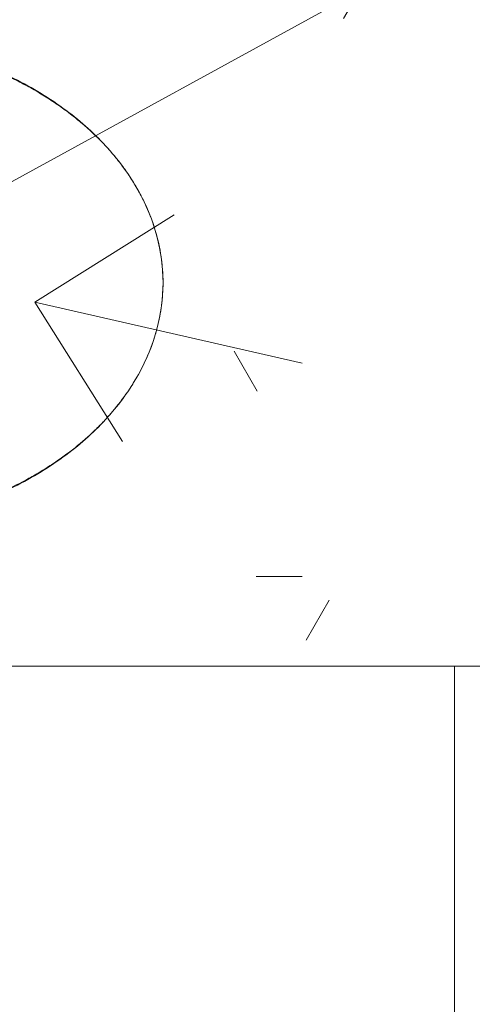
# Model space of a CAD drawing. Header units: millimetres. Extents: x 5980700 to 6194397, y -12939 to 2351883.
# Tile 76 of 124: x 6037510 to 6037840, y -2750 to -2031. Entities that reach past the tile are written whole.
import ezdxf

# ---------------------------------------------------------------- set-up
doc = ezdxf.new("R2010")
doc.units = ezdxf.units.MM
for name, color, linetype, lineweight in [('A-DETL-THIN', 151, 'Continuous', 9), ('A-FLOR-PATT', 8, 'Continuous', 18), ('P-SANR-FIXT', 6, 'Continuous', 9), ('Q-CASE', 31, 'Continuous', 9)]:
    doc.layers.add(name, color=color, linetype=linetype, lineweight=lineweight)

# ---------------------------------------------------------------- blocks, each defined once
blk = doc.blocks.new('Componentes de gabinete 9 - Componentes de gabinete 10-3871332-PLANTA DE CAIMENTO DE PISOS - TÉRREO')
at = {"layer": 'Q-CASE', "lineweight": 5}
h = blk.add_hatch(dxfattribs=at)
h.set_pattern_fill('FP_32', color=256, style=0, pattern_type=2)
h.set_pattern_definition([(0, (2e-05, -3e-05), (812.8, 203.2), [33.528, -576.072, 33.528, -576.072, -3251.2]), (0, (2e-05, -3e-05), (812.8, 203.2), [-1219.2, 33.528, -1185.672, 33.528, -576.072, -1422.4]), (0, (2e-05, -3e-05), (812.8, 203.2), [-3048, 33.528, -372.872, 33.528, -982.472]), (120, (304.8, 101.6), (-582.3763620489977, 602.3054481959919), [33.52799999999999, -576.0719999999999, 33.52799999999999, -576.0719999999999, -3251.199999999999]), (120, (304.8, 101.6), (-582.3763620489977, 602.3054481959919), [-1219.2, 33.52799999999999, -1185.672, 33.52799999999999, -576.0719999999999, -1422.4]), (120, (304.8, 101.6), (-582.3763620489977, 602.3054481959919), [-3048, 33.52799999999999, -372.8719999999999, 33.52799999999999, -982.4719999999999]), (240, (406.4, 508), (-230.4236379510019, -805.5054481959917), [33.528, -576.072, 33.528, -576.072, -3251.2]), (240, (406.4, 508), (-230.4236379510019, -805.5054481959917), [-1219.2, 33.528, -1185.672, 33.528, -576.072, -1422.4]), (240, (406.4, 508), (-230.4236379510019, -805.5054481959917), [-3048, 33.528, -372.872, 33.528, -982.472])])
h.paths.add_polyline_path([(-1916.627681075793, -2503.341032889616), (-1916.627681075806, -1928.341032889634), (-4090.616646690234, -1928.341032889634), (-4090.616646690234, -2018.841821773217), (-4266.627681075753, -2018.841821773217), (-4266.627681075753, -2503.341032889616), (-2157.504512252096, -2503.341032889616)])
h.paths.add_polyline_path([(-3110.634107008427, -2404.163083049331), (-3167.436296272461, -2399.394518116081), (-3221.157012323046, -2385.38959533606), (-3268.906719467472, -2363.038630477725), (-3308.194852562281, -2333.777107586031), (-3337.907475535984, -2297.861812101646), (-3354.729751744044, -2262.080064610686), (-3360.600275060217, -2223.341032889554), (-3354.729751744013, -2184.602001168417), (-3335.245784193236, -2144.961343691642), (-3308.194852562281, -2112.904958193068), (-3268.906719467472, -2083.643435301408), (-3221.157012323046, -2061.292470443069), (-3167.436296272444, -2047.287547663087), (-3110.634107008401, -2042.518982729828), (-3072.063723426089, -2045.756980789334), (-3073.614829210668, -2014.807732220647), (-3075.889238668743, -2009.253733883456), (-3076.651862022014, -2003.300731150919), (-3075.850939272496, -1997.352760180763), (-3073.29385822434, -1991.492903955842), (-3069.878323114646, -1987.058951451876), (-3065.11199704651, -1983.411764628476), (-3059.56534687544, -1981.119493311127), (-3053.61482921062, -1980.337716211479), (-3047.664311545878, -1981.119493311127), (-3040.81046620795, -1984.412028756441), (-3037.351335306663, -1987.058951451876), (-3033.614829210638, -1991.990953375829), (-3031.378719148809, -1997.352760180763), (-3030.577796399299, -2003.300731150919), (-3031.340419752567, -2009.253733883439), (-3033.614829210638, -2014.807732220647), (-3035.478337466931, -2051.831263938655), (-3033.390313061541, -2052.15085995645), (-3025.61542372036, -2054.643551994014), (-3000.111201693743, -2061.292470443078), (-2952.361494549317, -2083.643435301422), (-2913.073361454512, -2112.904958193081), (-2884.108826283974, -2147.229036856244), (-2866.538462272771, -2184.602001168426), (-2860.667938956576, -2223.341032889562), (-2866.538462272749, -2262.080064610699), (-2884.108826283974, -2299.453028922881), (-2913.073361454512, -2333.777107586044), (-2952.361494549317, -2363.038630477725), (-3000.111201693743, -2385.38959533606), (-3053.831917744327, -2399.394518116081)])
h.paths.add_polyline_path([(-2291.627681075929, -2404.16308304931), (-2348.429870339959, -2399.394518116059), (-2402.150586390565, -2385.38959533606), (-2451.939830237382, -2361.51959800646), (-2489.188426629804, -2333.777107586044), (-2518.152961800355, -2299.453028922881), (-2535.72332581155, -2262.080064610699), (-2541.593849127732, -2223.341032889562), (-2535.72332581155, -2184.602001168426), (-2518.152961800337, -2147.229036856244), (-2489.188426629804, -2112.904958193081), (-2449.90029353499, -2083.643435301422), (-2402.150586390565, -2061.292470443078), (-2348.42987034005, -2047.287547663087), (-2310.16307827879, -2044.075036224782), (-2311.627681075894, -2014.807732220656), (-2313.90209053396, -2009.253733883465), (-2314.664713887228, -2003.300731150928), (-2313.863791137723, -1997.352760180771), (-2311.306710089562, -1991.492903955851), (-2304.722171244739, -1984.634033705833), (-2303.124848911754, -1983.411764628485), (-2297.578198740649, -1981.119493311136), (-2291.627681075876, -1980.337716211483), (-2285.677163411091, -1981.119493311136), (-2280.130513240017, -1983.411764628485), (-2275.364187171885, -1987.058951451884), (-2271.62768107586, -1991.990953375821), (-2269.353271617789, -1997.637186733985), (-2268.590648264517, -2003.300731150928), (-2269.353271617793, -2009.253733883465), (-2271.62768107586, -2014.807732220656), (-2271.948652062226, -2044.171044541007), (-2234.825491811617, -2047.287547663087), (-2181.104775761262, -2061.292470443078), (-2133.355068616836, -2083.643435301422), (-2094.066935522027, -2112.904958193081), (-2065.102400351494, -2147.229036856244), (-2047.532036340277, -2184.60200116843), (-2041.661513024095, -2223.341032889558), (-2047.532036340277, -2262.080064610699), (-2065.102400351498, -2299.453028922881), (-2094.066935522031, -2333.777107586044), (-2133.355068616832, -2363.038630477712), (-2181.104775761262, -2385.389595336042), (-2234.825491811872, -2399.394518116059)])
h.paths.add_polyline_path([(-3853.614829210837, -2404.163083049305), (-3910.417018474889, -2399.394518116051), (-3964.137734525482, -2385.389595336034), (-4011.887441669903, -2363.038630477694), (-4055.841707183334, -2329.142378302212), (-4081.97028659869, -2296.553628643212), (-4098.118636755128, -2260.765137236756), (-4103.580997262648, -2223.341032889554), (-4097.710473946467, -2184.602001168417), (-4080.14010993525, -2147.229036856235), (-4051.175574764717, -2112.904958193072), (-4011.887441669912, -2083.643435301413), (-3964.137734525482, -2061.292470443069), (-3910.417018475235, -2047.287547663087), (-3872.19667104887, -2043.171977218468), (-3873.614829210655, -2014.807732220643), (-3875.889238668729, -2009.253733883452), (-3876.651862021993, -2003.300731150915), (-3875.850939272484, -1997.352760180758), (-3873.293858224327, -1991.492903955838), (-3868.415851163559, -1985.939869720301), (-3865.111997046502, -1983.411764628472), (-3859.565346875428, -1981.119493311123), (-3853.61482921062, -1980.337716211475), (-3847.664311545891, -1981.119493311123), (-3842.117661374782, -1983.411764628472), (-3837.351335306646, -1987.058951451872), (-3833.614829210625, -1991.990953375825), (-3831.378719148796, -1997.352760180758), (-3830.577796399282, -2003.300731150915), (-3831.340419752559, -2009.253733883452), (-3833.614829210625, -2014.807732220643), (-3833.935800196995, -2044.171044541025), (-3796.812639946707, -2047.287547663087), (-3743.091923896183, -2061.292470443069), (-3695.342216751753, -2083.643435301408), (-3651.387951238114, -2117.539687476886), (-3625.259371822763, -2150.128437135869), (-3609.111021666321, -2185.91692854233), (-3603.648661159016, -2223.341032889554), (-3609.519184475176, -2262.080064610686), (-3629.681102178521, -2302.524118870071), (-3656.054083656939, -2333.777107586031), (-3695.342216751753, -2363.038630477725), (-3743.091923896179, -2385.38959533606), (-3796.812639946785, -2399.394518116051), (-3847.738132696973, -2403.669732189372)])
h = blk.add_hatch(dxfattribs=at)
h.set_pattern_fill('FP_33', color=256, style=0, pattern_type=2)
h.set_pattern_definition([(216.87, (635, 1587.5), (4762.494328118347, 3175.008507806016), [793.75, -7143.75]), (206.565, (1587.5, 1111.25), (-1587.501456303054, -1587.499067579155), [1774.879, -1774.879]), (198.435, (1587.5, 317.5), (-3174.997452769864, -1587.50290376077), [1004.024, -4016.092])])
h.paths.add_polyline_path([(-1916.627681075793, -2503.341032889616), (-1916.627681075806, -1928.341032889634), (-4090.616646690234, -1928.341032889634), (-4090.616646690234, -2018.841821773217), (-4266.627681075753, -2018.841821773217), (-4266.627681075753, -2503.341032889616), (-2157.504512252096, -2503.341032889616)])
h.paths.add_polyline_path([(-3110.634107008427, -2404.163083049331), (-3167.436296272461, -2399.394518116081), (-3221.157012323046, -2385.38959533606), (-3268.906719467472, -2363.038630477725), (-3308.194852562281, -2333.777107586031), (-3337.907475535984, -2297.861812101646), (-3354.729751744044, -2262.080064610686), (-3360.600275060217, -2223.341032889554), (-3354.729751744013, -2184.602001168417), (-3335.245784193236, -2144.961343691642), (-3308.194852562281, -2112.904958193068), (-3268.906719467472, -2083.643435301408), (-3221.157012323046, -2061.292470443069), (-3167.436296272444, -2047.287547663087), (-3110.634107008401, -2042.518982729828), (-3072.063723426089, -2045.756980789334), (-3073.614829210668, -2014.807732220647), (-3075.889238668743, -2009.253733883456), (-3076.651862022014, -2003.300731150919), (-3075.850939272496, -1997.352760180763), (-3073.29385822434, -1991.492903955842), (-3069.878323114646, -1987.058951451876), (-3065.11199704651, -1983.411764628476), (-3059.56534687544, -1981.119493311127), (-3053.61482921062, -1980.337716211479), (-3047.664311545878, -1981.119493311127), (-3040.81046620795, -1984.412028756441), (-3037.351335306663, -1987.058951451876), (-3033.614829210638, -1991.990953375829), (-3031.378719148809, -1997.352760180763), (-3030.577796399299, -2003.300731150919), (-3031.340419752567, -2009.253733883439), (-3033.614829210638, -2014.807732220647), (-3035.478337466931, -2051.831263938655), (-3033.390313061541, -2052.15085995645), (-3025.61542372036, -2054.643551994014), (-3000.111201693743, -2061.292470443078), (-2952.361494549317, -2083.643435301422), (-2913.073361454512, -2112.904958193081), (-2884.108826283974, -2147.229036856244), (-2866.538462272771, -2184.602001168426), (-2860.667938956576, -2223.341032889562), (-2866.538462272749, -2262.080064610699), (-2884.108826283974, -2299.453028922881), (-2913.073361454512, -2333.777107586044), (-2952.361494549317, -2363.038630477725), (-3000.111201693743, -2385.38959533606), (-3053.831917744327, -2399.394518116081)])
h.paths.add_polyline_path([(-2291.627681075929, -2404.16308304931), (-2348.429870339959, -2399.394518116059), (-2402.150586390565, -2385.38959533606), (-2451.939830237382, -2361.51959800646), (-2489.188426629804, -2333.777107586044), (-2518.152961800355, -2299.453028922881), (-2535.72332581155, -2262.080064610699), (-2541.593849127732, -2223.341032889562), (-2535.72332581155, -2184.602001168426), (-2518.152961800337, -2147.229036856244), (-2489.188426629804, -2112.904958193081), (-2449.90029353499, -2083.643435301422), (-2402.150586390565, -2061.292470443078), (-2348.42987034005, -2047.287547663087), (-2310.16307827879, -2044.075036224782), (-2311.627681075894, -2014.807732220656), (-2313.90209053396, -2009.253733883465), (-2314.664713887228, -2003.300731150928), (-2313.863791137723, -1997.352760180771), (-2311.306710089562, -1991.492903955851), (-2304.722171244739, -1984.634033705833), (-2303.124848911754, -1983.411764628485), (-2297.578198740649, -1981.119493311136), (-2291.627681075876, -1980.337716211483), (-2285.677163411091, -1981.119493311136), (-2280.130513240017, -1983.411764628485), (-2275.364187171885, -1987.058951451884), (-2271.62768107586, -1991.990953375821), (-2269.353271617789, -1997.637186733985), (-2268.590648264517, -2003.300731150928), (-2269.353271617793, -2009.253733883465), (-2271.62768107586, -2014.807732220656), (-2271.948652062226, -2044.171044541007), (-2234.825491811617, -2047.287547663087), (-2181.104775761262, -2061.292470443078), (-2133.355068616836, -2083.643435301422), (-2094.066935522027, -2112.904958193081), (-2065.102400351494, -2147.229036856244), (-2047.532036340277, -2184.60200116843), (-2041.661513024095, -2223.341032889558), (-2047.532036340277, -2262.080064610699), (-2065.102400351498, -2299.453028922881), (-2094.066935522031, -2333.777107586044), (-2133.355068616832, -2363.038630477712), (-2181.104775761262, -2385.389595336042), (-2234.825491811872, -2399.394518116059)])
h.paths.add_polyline_path([(-3853.614829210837, -2404.163083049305), (-3910.417018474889, -2399.394518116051), (-3964.137734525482, -2385.389595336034), (-4011.887441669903, -2363.038630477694), (-4055.841707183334, -2329.142378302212), (-4081.97028659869, -2296.553628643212), (-4098.118636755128, -2260.765137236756), (-4103.580997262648, -2223.341032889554), (-4097.710473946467, -2184.602001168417), (-4080.14010993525, -2147.229036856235), (-4051.175574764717, -2112.904958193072), (-4011.887441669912, -2083.643435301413), (-3964.137734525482, -2061.292470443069), (-3910.417018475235, -2047.287547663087), (-3872.19667104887, -2043.171977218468), (-3873.614829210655, -2014.807732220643), (-3875.889238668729, -2009.253733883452), (-3876.651862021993, -2003.300731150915), (-3875.850939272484, -1997.352760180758), (-3873.293858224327, -1991.492903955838), (-3868.415851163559, -1985.939869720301), (-3865.111997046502, -1983.411764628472), (-3859.565346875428, -1981.119493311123), (-3853.61482921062, -1980.337716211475), (-3847.664311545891, -1981.119493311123), (-3842.117661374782, -1983.411764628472), (-3837.351335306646, -1987.058951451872), (-3833.614829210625, -1991.990953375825), (-3831.378719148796, -1997.352760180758), (-3830.577796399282, -2003.300731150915), (-3831.340419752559, -2009.253733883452), (-3833.614829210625, -2014.807732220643), (-3833.935800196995, -2044.171044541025), (-3796.812639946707, -2047.287547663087), (-3743.091923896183, -2061.292470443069), (-3695.342216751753, -2083.643435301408), (-3651.387951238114, -2117.539687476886), (-3625.259371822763, -2150.128437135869), (-3609.111021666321, -2185.91692854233), (-3603.648661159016, -2223.341032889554), (-3609.519184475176, -2262.080064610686), (-3629.681102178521, -2302.524118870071), (-3656.054083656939, -2333.777107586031), (-3695.342216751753, -2363.038630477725), (-3743.091923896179, -2385.38959533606), (-3796.812639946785, -2399.394518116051), (-3847.738132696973, -2403.669732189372)])
at = {"layer": 'Q-CASE', "color": 133, "lineweight": 5}
blk.add_line((-4266.627681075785, -2503.341032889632), (-1916.627681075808, -2503.341032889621), dxfattribs=at)
for points, knots in [([(-3034.993075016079, -2051.064000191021), (-3027.565991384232, -2052.782397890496), (-3004.592844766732, -2058.969912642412), (-2968.419449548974, -2073.395573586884), (-2930.299989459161, -2096.743737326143), (-2899.528686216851, -2124.738962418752), (-2869.672197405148, -2166.481287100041), (-2860.667938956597, -2200.634047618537), (-2860.667938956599, -2223.341032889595)], [1.871810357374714, 1.871810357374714, 1.871810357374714, 1.871810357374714, 1.963495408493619, 2.159844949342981, 2.356194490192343, 2.552544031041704, 2.748893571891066, 3.14159265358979, 3.14159265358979, 3.14159265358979, 3.14159265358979]), ([(-2860.667938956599, -2223.341032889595), (-2860.667938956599, -2246.048018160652), (-2869.672197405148, -2280.200778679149), (-2899.528686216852, -2321.943103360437), (-2930.299989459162, -2349.938328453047), (-2968.419449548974, -2373.286492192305), (-3012.409099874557, -2390.82921321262), (-3060.477777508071, -2401.706573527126), (-3110.634107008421, -2405.391337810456), (-3160.79043650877, -2401.706573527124), (-3208.859114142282, -2390.829213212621), (-3252.848764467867, -2373.286492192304), (-3290.968224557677, -2349.938328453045), (-3321.739527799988, -2321.943103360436), (-3351.596016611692, -2280.200778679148), (-3360.600275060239, -2246.048018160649), (-3360.60027506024, -2223.341032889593)], [-3.14159265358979, -3.14159265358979, -3.14159265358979, -3.14159265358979, -2.748893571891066, -2.552544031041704, -2.356194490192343, -2.159844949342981, -1.963495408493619, -1.767145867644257, -1.570796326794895, -1.374446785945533, -1.178097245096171, -0.9817477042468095, -0.7853981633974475, -0.5890486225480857, -0.3926990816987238, 0, 0, 0, 0])]:
    blk.add_open_spline(points, degree=3, knots=knots, dxfattribs=at)
blk = doc.blocks.new('Deca_Cuba de Embutir Universal Oval_L_37 - L_37_17_Branco Gelo GE17-3102699-PLANTA DE CAIMENTO DE PISOS - TÉRREO')
at = {"layer": 'P-SANR-FIXT', "color": 90, "lineweight": 5}
for points, knots in [([(249.9661680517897, -1.331533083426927e-10), (249.9462737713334, 6.373651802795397), (249.0120068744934, 18.99355938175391), (244.9629843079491, 37.46108720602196), (239.2929150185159, 52.66577943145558), (233.4439695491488, 64.57105873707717), (228.4618392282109, 73.24640232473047), (222.8414178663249, 81.71890648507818), (216.565657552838, 90.03681551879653), (209.6999008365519, 98.1095680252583), (202.320997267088, 105.8505852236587), (194.3773779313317, 113.2961635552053), (185.8370916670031, 120.4928035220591), (176.7905614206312, 127.3612064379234), (167.3378583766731, 133.8283248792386), (157.4180866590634, 139.9219055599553), (146.9865604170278, 145.682658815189), (136.1546241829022, 151.046554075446), (125.0412526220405, 155.9571231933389), (113.5788694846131, 160.4323892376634), (101.7120111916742, 164.5054827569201), (89.568076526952, 168.130442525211), (80.70656067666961, 170.3943690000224), (75.89249737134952, 171.5039892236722), (75.21536294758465, 171.6577241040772)], [0, 0, 0, 0, 0.03333333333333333, 0.06666666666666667, 0.1, 0.1166666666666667, 0.1333333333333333, 0.15, 0.1666666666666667, 0.1833333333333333, 0.2, 0.2166666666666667, 0.2333333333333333, 0.25, 0.2666666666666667, 0.2833333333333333, 0.3, 0.3166666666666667, 0.3333333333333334, 0.35, 0.3666666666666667, 0.3833333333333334, 0.4, 0.4027232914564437, 0.4027232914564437, 0.4027232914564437, 0.4027232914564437]), ([(-249.9661680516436, -8.541033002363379e-11), (-249.9462737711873, -6.373651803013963), (-249.0120068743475, -18.99355938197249), (-244.9629843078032, -37.46108720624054), (-239.2929150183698, -52.6657794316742), (-233.443969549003, -64.57105873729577), (-228.4618392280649, -73.24640232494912), (-222.841417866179, -81.7189064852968), (-216.5656575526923, -90.03681551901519), (-209.6999008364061, -98.10956802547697), (-202.3209972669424, -105.8505852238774), (-194.377377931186, -113.296163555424), (-185.8370916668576, -120.4928035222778), (-176.7905614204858, -127.3612064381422), (-167.3378583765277, -133.8283248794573), (-157.4180866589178, -139.9219055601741), (-146.9865604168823, -145.6826588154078), (-136.1546241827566, -151.0465540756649), (-125.0412526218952, -155.9571231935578), (-113.5788694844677, -160.4323892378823), (-101.7120111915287, -164.5054827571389), (-89.56807652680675, -168.13044252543), (-77.2797440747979, -171.2698468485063), (-64.77571085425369, -173.9312076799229), (-51.9921584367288, -176.1386276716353), (-39.06697626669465, -177.8662240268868), (-26.14073191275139, -179.0972557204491), (-13.14157257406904, -179.8284000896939), (0.000112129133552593, -180.0736605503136), (13.14112405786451, -179.8284308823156), (25.60058598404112, -179.1276033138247), (37.44757654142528, -178.0282909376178), (52.53989968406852, -176.1199207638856), (67.45751990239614, -173.4712949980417), (81.88559020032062, -170.1341858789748), (96.19751944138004, -166.2871145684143), (113.7195315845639, -160.5714865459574), (133.4974984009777, -152.4759765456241), (149.2540249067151, -144.562327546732), (161.1881014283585, -137.6568931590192), (172.5539843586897, -130.4356117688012), (186.0096777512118, -120.6046998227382), (198.1805707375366, -109.9407754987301), (206.9657915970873, -101.0462082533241), (215.2553353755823, -91.77789523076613), (224.5382467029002, -79.66567800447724), (233.6497721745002, -64.65930090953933), (240.9310606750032, -48.86985488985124), (246.1159766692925, -32.87857124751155), (249.230988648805, -16.62909343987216), (249.9487605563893, -5.57694532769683), (249.9661680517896, -1.343179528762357e-10)], [0, 0, 0, 0, 0.03333333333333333, 0.06666666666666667, 0.1, 0.1166666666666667, 0.1333333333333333, 0.15, 0.1666666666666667, 0.1833333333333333, 0.2, 0.2166666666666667, 0.2333333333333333, 0.25, 0.2666666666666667, 0.2833333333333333, 0.3, 0.3166666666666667, 0.3333333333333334, 0.35, 0.3666666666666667, 0.3833333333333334, 0.4, 0.4166666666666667, 0.4333333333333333, 0.45, 0.4666666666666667, 0.4833333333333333, 0.5, 0.5166666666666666, 0.5333333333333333, 0.5479166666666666, 0.5625, 0.5916666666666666, 0.60625, 0.6208333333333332, 0.6499999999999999, 0.6791666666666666, 0.7083333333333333, 0.7229166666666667, 0.7374999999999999, 0.7666666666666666, 0.7958333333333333, 0.8104166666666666, 0.825, 0.8541666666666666, 0.8833333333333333, 0.9125, 0.9416666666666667, 0.9708333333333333, 1, 1, 1, 1])]:
    blk.add_open_spline(points, degree=3, knots=knots, dxfattribs=at)
blk = doc.blocks.new('BE-PMSa-MOD-ARQ-CONEXAODOFUTURO-EX-000-R_rvt-1-PLANTA DE CAIMENTO DE PISOS - TÉRREO')
at = {"layer": 'A-FLOR-PATT', "lineweight": 5}
h = blk.add_hatch(dxfattribs=at)
h.set_pattern_fill('FP_19', color=71, style=0, pattern_type=2)
h.set_pattern_definition([(0, (1076.385, -4153.340999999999), (0, 450), []), (90, (1076.385, -4153.340999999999), (-450, 2.755455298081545e-14), [])])
h.paths.add_polyline_path([(-1408.117406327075, -6885.841005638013), (-1448.117406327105, -6885.841005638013), (-1448.117406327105, -6165.841005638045), (-1458.117406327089, -6165.841005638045), (-1458.117406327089, -6154.841005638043), (-1478.122472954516, -6154.841005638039), (-1478.122472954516, -6265.841005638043), (-1497.12247295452, -6265.841005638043), (-1497.12247295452, -6135.841005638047), (-1458.117406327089, -6135.841005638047), (-1458.117406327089, -6125.841005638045), (-1448.117406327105, -6125.841005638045), (-1448.117406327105, -6085.84100563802), (-1408.117406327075, -6085.84100563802), (-1408.117406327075, -6125.841005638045), (-1398.117406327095, -6125.841005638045), (-1398.117406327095, -6135.841005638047), (-1359.11233969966, -6135.841005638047), (-1359.11233969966, -6265.841005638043), (-1378.112339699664, -6265.841005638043), (-1379.117406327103, -6154.841005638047), (-1398.117406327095, -6154.841005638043), (-1398.117406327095, -6165.841005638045), (-1408.117406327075, -6165.841005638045), (-1408.117406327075, -6804.748590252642)])
h.paths.add_polyline_path([(-422.2840729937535, -6885.841005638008), (-462.2840729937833, -6885.841005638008), (-462.2840729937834, -6165.841005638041), (-472.284072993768, -6165.841005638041), (-472.284072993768, -6154.841005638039), (-492.2891396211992, -6154.841005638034), (-492.2891396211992, -6265.841005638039), (-511.2891396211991, -6265.841005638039), (-511.2891396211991, -6135.841005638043), (-472.284072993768, -6135.841005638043), (-472.284072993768, -6125.841005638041), (-462.2840729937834, -6125.841005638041), (-462.2840729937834, -6085.841005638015), (-422.2840729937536, -6085.841005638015), (-422.2840729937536, -6125.841005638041), (-412.2840729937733, -6125.841005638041), (-412.2840729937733, -6135.841005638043), (-373.2790063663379, -6135.841005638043), (-373.2790063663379, -6265.841005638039), (-392.2790063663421, -6265.841005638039), (-393.2840729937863, -6154.841005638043), (-412.2840729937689, -6154.841005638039), (-412.2840729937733, -6165.841005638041), (-422.2840729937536, -6165.841005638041), (-422.2840729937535, -6804.748590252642)])
h.paths.add_polyline_path([(563.5492603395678, -6885.841005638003), (523.5492603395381, -6885.841005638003), (523.5492603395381, -6165.841005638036), (513.5492603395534, -6165.841005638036), (513.5492603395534, -6154.84100563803), (493.5441937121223, -6154.841005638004), (493.5441937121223, -6265.841005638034), (474.5441937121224, -6265.841005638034), (474.5441937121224, -6135.841005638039), (513.5492603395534, -6135.841005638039), (513.5492603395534, -6125.841005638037), (523.5492603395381, -6125.841005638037), (523.5492603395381, -6085.841005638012), (563.5492603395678, -6085.841005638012), (563.5492603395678, -6125.841005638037), (573.5492603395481, -6125.841005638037), (573.5492603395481, -6135.841005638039), (612.5543269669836, -6135.841005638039), (612.5543269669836, -6265.841005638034), (593.5543269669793, -6265.841005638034), (592.5492603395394, -6154.841005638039), (573.5492603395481, -6154.841005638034), (573.5492603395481, -6165.841005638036), (563.5492603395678, -6165.841005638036), (563.5492603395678, -6804.748590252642)])
h.paths.add_polyline_path([(1549.382593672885, -6885.841005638), (1509.382593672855, -6885.841005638), (1509.382593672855, -6165.841005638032), (1499.38259367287, -6165.841005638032), (1499.38259367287, -6154.841005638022), (1479.377527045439, -6154.841005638), (1479.377527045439, -6265.84100563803), (1460.377527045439, -6265.84100563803), (1460.377527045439, -6135.841005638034), (1499.38259367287, -6135.841005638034), (1499.38259367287, -6125.841005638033), (1509.382593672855, -6125.841005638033), (1509.382593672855, -6085.841005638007), (1549.382593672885, -6085.841005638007), (1549.382593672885, -6125.841005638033), (1559.382593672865, -6125.841005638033), (1559.382593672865, -6135.841005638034), (1598.387660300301, -6135.841005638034), (1598.387660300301, -6265.84100563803), (1579.387660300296, -6265.84100563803), (1578.382593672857, -6154.841005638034), (1559.382593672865, -6154.84100563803), (1559.382593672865, -6165.841005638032), (1549.382593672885, -6165.841005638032), (1549.382593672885, -6839.505983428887)])
h.paths.add_polyline_path([(-3379.784072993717, -6885.841005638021), (-3419.784072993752, -6885.841005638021), (-3419.784072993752, -6165.841005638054), (-3429.784072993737, -6165.841005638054), (-3429.784072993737, -6154.841005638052), (-3449.789139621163, -6154.841005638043), (-3449.789139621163, -6265.841005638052), (-3468.789139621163, -6265.841005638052), (-3468.789139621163, -6135.841005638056), (-3429.784072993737, -6135.841005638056), (-3429.784072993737, -6125.841005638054), (-3419.784072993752, -6125.841005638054), (-3419.784072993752, -6085.841005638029), (-3379.784072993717, -6085.841005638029), (-3379.784072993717, -6125.841005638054), (-3369.784072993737, -6125.841005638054), (-3369.784072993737, -6135.841005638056), (-3330.779006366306, -6135.841005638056), (-3330.779006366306, -6265.841005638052), (-3349.779006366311, -6265.841005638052), (-3350.784072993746, -6154.841005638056), (-3369.784072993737, -6154.841005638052), (-3369.784072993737, -6165.841005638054), (-3379.784072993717, -6165.841005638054), (-3379.784072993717, -6804.748590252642)])
h.paths.add_polyline_path([(-2393.950739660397, -6885.841005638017), (-2433.950739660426, -6885.841005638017), (-2433.950739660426, -6165.841005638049), (-2443.950739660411, -6165.841005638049), (-2443.950739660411, -6154.841005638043), (-2463.955806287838, -6154.841005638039), (-2463.955806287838, -6265.841005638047), (-2482.955806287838, -6265.841005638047), (-2482.955806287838, -6135.841005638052), (-2443.950739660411, -6135.841005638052), (-2443.950739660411, -6125.84100563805), (-2433.950739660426, -6125.84100563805), (-2433.950739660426, -6085.841005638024), (-2393.950739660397, -6085.841005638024), (-2393.950739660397, -6125.84100563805), (-2383.950739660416, -6125.84100563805), (-2383.950739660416, -6135.841005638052), (-2344.945673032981, -6135.841005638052), (-2344.945673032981, -6265.841005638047), (-2363.945673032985, -6265.841005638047), (-2364.950739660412, -6154.841005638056), (-2383.950739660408, -6154.841005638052), (-2383.950739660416, -6165.841005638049), (-2393.950739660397, -6165.841005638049), (-2393.950739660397, -6804.748590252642)])
h.paths.add_polyline_path([(-1633.586260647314, -8187.825683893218), (-1326.11487301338, -8187.825683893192), (-1326.11487301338, -6915.841005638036), (-1408.117406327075, -6915.841005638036), (-1408.117406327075, -6885.841005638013), (-1222.284072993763, -6885.841005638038), (-1222.284072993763, -6915.841005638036), (-1296.11487301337, -6915.841005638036), (-1296.11487301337, -8187.825683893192), (-340.281539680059, -8187.825683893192), (-340.281539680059, -6915.841005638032), (-422.2840729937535, -6915.841005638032), (-422.2840729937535, -6885.841005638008), (-236.4507396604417, -6885.841005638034), (-236.4507396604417, -6915.841005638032), (-310.281539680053, -6915.841005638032), (-310.2815396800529, -8187.825683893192), (645.5517936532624, -8187.825683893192), (645.5517936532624, -6915.841005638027), (563.5492603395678, -6915.841005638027), (563.5492603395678, -6885.841005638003), (749.3825936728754, -6885.84100563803), (749.3825936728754, -6915.841005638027), (675.5517936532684, -6915.841005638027), (675.5517936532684, -8187.825683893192), (1631.385126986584, -8187.825683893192), (1631.385126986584, -6915.841005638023), (1549.382593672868, -6915.841005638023), (1549.382593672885, -6885.841005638), (1876.385126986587, -6885.841005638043), (1876.385126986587, -5160.841005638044), (1819.382593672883, -5160.84100563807), (1819.382593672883, -5130.841005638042), (1876.385126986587, -5130.841005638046), (1876.385126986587, -3880.841005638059), (1437.385126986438, -3880.841005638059), (1436.385126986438, -3898.231985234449), (1424.554938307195, -3898.231985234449), (1424.554938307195, -3931.218364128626), (1419.460598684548, -3931.218364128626), (1419.460598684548, -3946.925911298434), (1413.385126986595, -3946.925911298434), (1413.385126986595, -3958.858886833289), (1444.385126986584, -3958.858886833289), (1444.385126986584, -3970.828505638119), (1370.385126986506, -3970.828505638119), (1370.385126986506, -3958.948636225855), (1401.385126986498, -3958.858886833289), (1401.385126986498, -3946.925911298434), (1395.309655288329, -3946.925911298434), (1395.309655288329, -3931.218364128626), (1390.215315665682, -3931.218364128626), (1390.215315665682, -3898.231985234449), (1377.385126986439, -3897.231985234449), (1377.385126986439, -3880.841005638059), (938.3851269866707, -3880.841005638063), (938.385126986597, -5130.841005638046), (1019.382593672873, -5130.841005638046), (1019.382593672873, -5160.841005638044), (816.3825936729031, -5160.84100563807), (816.3825936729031, -5130.841005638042), (908.3851269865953, -5130.841005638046), (908.3851269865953, -3880.841005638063), (469.3851269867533, -3880.841005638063), (468.3851269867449, -3898.231985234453), (456.554938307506, -3898.231985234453), (456.554938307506, -3931.21836412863), (451.4605986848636, -3931.21836412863), (451.4605986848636, -3946.925911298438), (445.3851269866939, -3946.925911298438), (445.3851269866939, -3958.948636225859), (476.3851269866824, -3958.948636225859), (476.3851269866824, -3970.828505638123), (402.3851269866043, -3970.828505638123), (402.3851269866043, -3958.858886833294), (433.3851269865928, -3958.858886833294), (433.3851269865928, -3946.925911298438), (427.3096552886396, -3946.925911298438), (427.3096552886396, -3931.21836412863), (422.2153156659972, -3931.21836412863), (422.2153156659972, -3898.231985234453), (409.3851269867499, -3897.231985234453), (409.3851269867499, -3880.841005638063), (-29.61487301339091, -3880.841005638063), (-29.61487301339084, -5130.841005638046), (16.38259367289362, -5130.841005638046), (16.38259367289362, -5160.841005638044), (-116.6174063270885, -5160.84100563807), (-116.6174063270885, -5130.841005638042), (-59.61487301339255, -5130.841005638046), (-59.61487301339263, -3880.841005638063), (-498.6148730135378, -3880.841005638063), (-499.6148730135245, -3898.231985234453), (-511.4450616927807, -3898.231985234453), (-511.4450616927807, -3931.21836412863), (-516.5394013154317, -3931.21836412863), (-516.5394013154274, -3946.925911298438), (-522.6148730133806, -3946.925911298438), (-522.6148730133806, -3958.858886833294), (-491.6148730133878, -3958.858886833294), (-491.6148730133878, -3970.828505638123), (-565.614873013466, -3970.828505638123), (-565.614873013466, -3958.948636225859), (-534.6148730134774, -3958.858886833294), (-534.6148730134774, -3946.925911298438), (-540.6903447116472, -3946.925911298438), (-540.6903447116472, -3931.21836412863), (-545.7846843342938, -3931.21836412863), (-545.7846843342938, -3898.231985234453), (-558.6148730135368, -3897.231985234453), (-558.6148730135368, -3880.841005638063), (-997.6148730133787, -3880.841005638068), (-997.6148730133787, -5130.841005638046), (-916.6174063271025, -5130.841005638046), (-916.6174063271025, -5160.841005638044), (-1084.617406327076, -5160.84100563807), (-1084.617406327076, -5130.841005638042), (-1027.61487301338, -5130.841005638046), (-1027.614873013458, -3880.841005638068), (-1466.614873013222, -3880.841005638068), (-1467.614873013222, -3898.231985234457), (-1479.44506169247, -3898.231985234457), (-1479.44506169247, -3931.218364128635), (-1484.539401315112, -3931.218364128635), (-1484.539401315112, -3946.925911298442), (-1490.614873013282, -3946.925911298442), (-1490.614873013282, -3958.948636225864), (-1459.614873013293, -3958.948636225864), (-1459.614873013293, -3970.828505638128), (-1533.614873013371, -3970.828505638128), (-1533.614873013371, -3958.858886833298), (-1502.614873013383, -3958.858886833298), (-1502.614873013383, -3946.925911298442), (-1508.690344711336, -3946.925911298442), (-1508.690344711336, -3931.218364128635), (-1513.784684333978, -3931.218364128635), (-1513.784684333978, -3898.231985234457), (-1526.614873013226, -3897.231985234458), (-1526.614873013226, -3880.841005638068), (-1965.614873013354, -3880.841005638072), (-1965.614873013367, -5130.841005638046), (-1884.61740632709, -5130.841005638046), (-1884.61740632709, -5160.841005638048), (-2052.617406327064, -5160.84100563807), (-2052.617406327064, -5130.841005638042), (-1995.614873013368, -5130.841005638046), (-1995.614873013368, -3880.841005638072), (-2434.614873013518, -3880.841005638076), (-2435.614873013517, -3898.231985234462), (-2447.445061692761, -3898.231985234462), (-2447.445061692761, -3931.218364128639), (-2452.539401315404, -3931.218364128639), (-2452.539401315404, -3946.925911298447), (-2458.614873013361, -3946.925911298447), (-2458.614873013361, -3958.858886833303), (-2427.614873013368, -3958.858886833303), (-2427.614873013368, -3970.828505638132), (-2501.614873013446, -3970.828505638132), (-2501.614873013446, -3958.948636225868), (-2470.614873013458, -3958.858886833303), (-2470.614873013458, -3946.925911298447), (-2476.690344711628, -3946.925911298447), (-2476.690344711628, -3931.218364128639), (-2481.78468433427, -3931.218364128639), (-2481.78468433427, -3898.231985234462), (-2494.614873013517, -3897.231985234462), (-2494.614873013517, -3880.841005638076), (-2933.614873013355, -3880.841005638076), (-2933.614873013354, -5130.841005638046), (-2852.617406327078, -5130.841005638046), (-2852.617406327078, -5160.841005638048), (-2963.614873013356, -5160.841005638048), (-2963.614873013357, -3730.841005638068), (-273.614873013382, -3730.841005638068), (-273.6148730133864, -1905.841005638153), (-333.6148730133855, -1905.841005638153), (-333.6148730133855, -1920.841005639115), (-403.6148730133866, -1920.841005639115), (-403.6148730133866, -1905.841005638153), (-413.6148730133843, -1905.841005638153), (-413.6148730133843, -2645.841005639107), (-403.614873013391, -2645.841005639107), (-403.614873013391, -2656.841005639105), (-383.6098063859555, -2656.841005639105), (-383.6098063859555, -2545.841005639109), (-364.6098063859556, -2545.841005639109), (-364.6098063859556, -2675.841005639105), (-403.614873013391, -2675.841005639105), (-403.614873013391, -2685.841005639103), (-413.6148730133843, -2685.841005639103), (-413.6148730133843, -2725.841005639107), (-443.614873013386, -2725.841005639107), (-443.614873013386, -2685.841005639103), (-453.6148730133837, -2685.841005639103), (-453.6148730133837, -2675.841005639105), (-492.6199396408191, -2675.841005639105), (-492.6199396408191, -2545.841005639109), (-473.6199396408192, -2545.841005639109), (-472.6148730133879, -2656.841005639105), (-453.6148730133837, -2656.841005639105), (-453.6148730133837, -2645.841005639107), (-443.614873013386, -2645.841005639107), (-443.614873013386, -1905.841005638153), (-1243.614873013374, -1905.841005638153), (-1243.614873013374, -1920.841005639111), (-1313.614873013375, -1920.841005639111), (-1313.614873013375, -1905.841005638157), (-1861.627696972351, -1905.841005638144), (-1861.627696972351, -2730.841005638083), (-1891.627696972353, -2730.841005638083), (-1891.627696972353, -2503.341005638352), (-4291.627696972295, -2503.34100563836), (-4291.627696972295, -3602.841794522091), (-4115.616662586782, -3602.841794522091), (-4115.616662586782, -3918.841794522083), (-4291.627696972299, -3918.841794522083), (-4291.62769697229, -6885.841005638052), (-4179.784072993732, -6885.841005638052), (-4179.784072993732, -6915.841005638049), (-4291.62769697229, -6915.841005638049), (-4291.62769697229, -8187.825683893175), (-3297.781539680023, -8187.825683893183), (-3297.781539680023, -6915.841005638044), (-3379.784072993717, -6915.841005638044), (-3379.784072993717, -6885.841005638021), (-3193.950739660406, -6885.841005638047), (-3193.950739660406, -6915.841005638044), (-3267.781539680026, -6915.841005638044), (-3267.781539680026, -8187.825683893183), (-2311.948206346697, -8187.825683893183), (-2311.948206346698, -6915.84100563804), (-2393.950739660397, -6915.84100563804), (-2393.950739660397, -6885.841005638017), (-2208.117406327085, -6885.841005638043), (-2208.117406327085, -6915.84100563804), (-2281.948206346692, -6915.84100563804), (-2281.948206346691, -8187.825683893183), (-1634.040783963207, -8187.825683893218)])
h.paths.add_polyline_path([(1081.283969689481, -8177.824964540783), (974.2429165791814, -8177.757752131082), (969.89444838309, -8176.62737626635), (962.5990053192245, -8171.491896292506), (958.4892938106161, -8163.573126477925), (957.9528572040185, -8159.112278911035), (958.3458896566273, -8046.283814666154), (960.307945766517, -8039.866218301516), (963.7283128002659, -8032.919235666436), (963.7283128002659, -7942.145418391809), (961.4375489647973, -7935.578149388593), (960.4463710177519, -7926.6496358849), (961.5940795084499, -7650.620109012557), (964.0656786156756, -7630.220274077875), (974.8299487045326, -7602.120334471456), (992.0949357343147, -7577.474922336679), (1014.827323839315, -7557.759074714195), (1044.094972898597, -7543.599703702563), (1071.00633885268, -7537.47041637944), (1104.593384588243, -7534.802663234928), (1150.72110646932, -7533.999939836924), (1177.139309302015, -7534.536061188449), (1217.145192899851, -7537.754905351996), (1245.244404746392, -7544.159408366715), (1272.081338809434, -7557.769795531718), (1294.810519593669, -7577.489024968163), (1312.071615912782, -7602.136909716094), (1322.831558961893, -7630.238285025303), (1326.446371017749, -7660.111296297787), (1325.461348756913, -7935.551189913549), (1322.756520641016, -7944.035336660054), (1322.75652064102, -8032.919235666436), (1327.175489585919, -8039.484241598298), (1328.701960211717, -8047.249322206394), (1328.191987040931, -8166.732035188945), (1324.318356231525, -8173.441360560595), (1317.609030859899, -8177.314991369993), (1313.735400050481, -8177.824964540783)])
h.paths.add_polyline_path([(327.9020667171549, -8177.824964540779), (-11.59041675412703, -8177.757752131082), (-15.938884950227, -8176.627376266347), (-23.23432801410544, -8171.491896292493), (-27.34403952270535, -8163.573126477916), (-27.88047612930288, -8159.11227891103), (-27.48744367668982, -8046.283814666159), (-25.52538756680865, -8039.866218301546), (-22.10502053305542, -8032.919235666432), (-22.10502053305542, -7942.145418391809), (-24.39578436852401, -7935.578149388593), (-25.38696231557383, -7926.649635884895), (-24.23925382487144, -7650.620109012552), (-21.76765471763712, -7630.220274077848), (-11.00338462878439, -7602.120334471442), (6.261602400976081, -7577.474922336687), (28.99399050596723, -7557.759074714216), (58.26163956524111, -7543.599703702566), (85.1730055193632, -7537.470416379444), (118.760051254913, -7534.802663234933), (164.8877731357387, -7533.999939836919), (197.9780157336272, -7535.04143530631), (231.3118595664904, -7537.754905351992), (259.4110714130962, -7544.159408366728), (286.2480054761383, -7557.769795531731), (308.9771862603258, -7577.48902496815), (326.2382825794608, -7602.136909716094), (336.9982256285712, -7630.238285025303), (340.613037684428, -7660.111296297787), (339.6280154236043, -7935.551189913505), (336.9231873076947, -7944.035336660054), (336.923187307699, -8032.919235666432), (341.3421562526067, -8039.484241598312), (342.8686268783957, -8047.249322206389), (342.3586537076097, -8166.73203518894), (338.4850228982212, -8173.441360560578), (331.7756975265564, -8177.314991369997)])
h.paths.add_polyline_path([(-992.9312666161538, -8177.824964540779), (-1001.772218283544, -8176.627376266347), (-1009.067661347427, -8171.491896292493), (-1013.177372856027, -8163.573126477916), (-1013.713809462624, -8159.11227891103), (-1013.320777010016, -8046.283814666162), (-1011.358720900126, -8039.866218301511), (-1007.938353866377, -8032.919235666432), (-1007.938353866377, -7942.145418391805), (-1010.229117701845, -7935.57814938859), (-1011.220295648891, -7926.649635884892), (-1010.072587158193, -7650.620109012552), (-1007.600988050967, -7630.22027407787), (-996.8367179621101, -7602.120334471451), (-979.5717309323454, -7577.474922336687), (-956.8393428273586, -7557.75907471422), (-927.5716937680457, -7543.599703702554), (-900.6603278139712, -7537.470416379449), (-867.0732820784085, -7534.802663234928), (-820.9455601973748, -7533.999939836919), (-794.5273573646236, -7534.536061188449), (-754.5214737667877, -7537.754905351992), (-726.4222619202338, -7544.159408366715), (-699.5853278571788, -7557.769795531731), (-676.8561470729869, -7577.489024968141), (-659.5950507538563, -7602.136909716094), (-648.8351077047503, -7630.238285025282), (-645.2202956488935, -7660.111296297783), (-646.2053179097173, -7935.55118991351), (-648.9101460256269, -7944.035336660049), (-648.9101460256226, -8032.919235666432), (-644.4911770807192, -8039.484241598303), (-642.9647064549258, -8047.249322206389), (-643.4746796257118, -8166.73203518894), (-647.3483104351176, -8173.441360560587), (-654.0576358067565, -8177.314991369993), (-661.1148590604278, -8177.824964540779), (-979.7632562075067, -8177.824964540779)])
h.paths.add_polyline_path([(-1863.06921016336, -8177.824964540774), (-1973.078744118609, -8177.757752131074), (-1977.427212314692, -8176.627376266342), (-1984.722655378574, -8171.491896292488), (-1988.832366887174, -8163.573126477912), (-1989.368803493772, -8159.112278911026), (-1988.975771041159, -8046.283814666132), (-1987.013714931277, -8039.866218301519), (-1983.593347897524, -8032.919235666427), (-1983.593347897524, -7942.145418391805), (-1985.884111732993, -7935.578149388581), (-1986.875289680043, -7926.649635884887), (-1985.72758118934, -7650.620109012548), (-1983.255982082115, -7630.22027407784), (-1972.491711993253, -7602.120334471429), (-1955.226724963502, -7577.474922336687), (-1932.494336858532, -7557.75907471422), (-1903.22668779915, -7543.599703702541), (-1876.315321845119, -7537.470416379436), (-1842.728276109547, -7534.802663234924), (-1796.60055422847, -7533.999939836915), (-1770.182351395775, -7534.53606118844), (-1730.176467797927, -7537.754905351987), (-1702.077255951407, -7544.159408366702), (-1675.240321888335, -7557.769795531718), (-1652.511141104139, -7577.489024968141), (-1635.250044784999, -7602.136909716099), (-1624.449879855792, -7630.570680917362), (-1620.875289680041, -7660.111296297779), (-1621.860311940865, -7935.551189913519), (-1624.565140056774, -7944.035336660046), (-1624.56514005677, -8032.919235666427), (-1620.146171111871, -8039.484241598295), (-1618.619700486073, -8047.249322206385), (-1619.129673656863, -8166.732035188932), (-1623.003304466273, -8173.441360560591), (-1629.712629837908, -8177.314991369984), (-1633.586260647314, -8177.824964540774)])
h.paths.add_polyline_path([(-2619.419593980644, -8177.82496454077), (-2958.912077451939, -8177.75775213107), (-2963.260545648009, -8176.627376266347), (-2970.555988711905, -8171.491896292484), (-2974.665700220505, -8163.573126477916), (-2975.202136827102, -8159.112278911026), (-2974.809104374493, -8046.283814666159), (-2972.847048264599, -8039.866218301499), (-2969.426681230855, -8032.919235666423), (-2969.426681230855, -7942.145418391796), (-2971.717445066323, -7935.578149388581), (-2972.708623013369, -7926.343502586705), (-2971.56091452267, -7650.620109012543), (-2969.089315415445, -7630.220274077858), (-2958.325045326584, -7602.120334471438), (-2941.060058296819, -7577.474922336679), (-2918.327670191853, -7557.759074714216), (-2889.060021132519, -7543.599703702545), (-2862.148655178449, -7537.470416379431), (-2828.561609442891, -7534.802663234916), (-2782.4338875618, -7533.999939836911), (-2756.015684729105, -7534.536061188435), (-2716.009801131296, -7537.754905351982), (-2687.910589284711, -7544.159408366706), (-2661.073655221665, -7557.769795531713), (-2638.344474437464, -7577.489024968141), (-2621.08337811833, -7602.136909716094), (-2610.323435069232, -7630.23828502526), (-2606.708623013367, -7660.111296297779), (-2607.693645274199, -7935.551189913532), (-2610.398473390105, -7944.035336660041), (-2610.3984733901, -8032.919235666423), (-2605.979504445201, -8039.48424159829), (-2604.453033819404, -8047.24932220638), (-2604.963006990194, -8166.732035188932), (-2608.836637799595, -8173.441360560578), (-2615.545963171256, -8177.314991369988)])
h.paths.add_polyline_path([(-3630.1498973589, -8105.84028628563), (-3969.023528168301, -8105.330313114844), (-3975.732853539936, -8101.456682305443), (-3979.606484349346, -8094.747356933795), (-3980.116457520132, -8090.87372612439), (-3980.116457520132, -7975.264643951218), (-3978.589986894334, -7967.499563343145), (-3974.171017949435, -7960.934557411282), (-3974.171017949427, -7871.338078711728), (-3976.875846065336, -7863.56651165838), (-3977.860868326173, -7854.637361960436), (-3976.712378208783, -7578.635430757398), (-3974.171017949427, -7558.057631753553), (-3963.48611322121, -7530.152231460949), (-3944.369171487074, -7503.894264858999), (-3919.652445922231, -7483.835936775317), (-3896.658902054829, -7472.174730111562), (-3866.537949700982, -7465.428494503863), (-3828.55380661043, -7462.551382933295), (-3781.621430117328, -7462.015261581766), (-3756.007881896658, -7462.817984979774), (-3721.171753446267, -7465.770227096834), (-3693.081068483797, -7472.168114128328), (-3666.241821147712, -7485.77439645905), (-3643.509433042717, -7505.490244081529), (-3626.244446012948, -7530.135656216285), (-3615.142810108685, -7561.020111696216), (-3611.858645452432, -7588.126618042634), (-3612.852046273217, -7863.593471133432), (-3615.142810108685, -7872.075620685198), (-3615.142810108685, -7962.107780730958), (-3611.722443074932, -7967.881540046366), (-3609.760386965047, -7974.299136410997), (-3609.367354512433, -7980.998444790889), (-3609.903791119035, -8091.58844822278), (-3614.013502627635, -8099.507218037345), (-3621.308945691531, -8104.642698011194), (-3625.657413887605, -8105.77307387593)])
h.paths.add_polyline_path([(-2052.617406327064, -5960.841005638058), (-2092.617406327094, -5960.841005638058), (-2092.617406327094, -5920.841005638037), (-2102.617406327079, -5920.841005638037), (-2102.617406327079, -5910.841005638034), (-2141.62247295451, -5910.841005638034), (-2141.62247295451, -5780.841005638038), (-2122.62247295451, -5780.841005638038), (-2121.61740632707, -5891.841005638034), (-2102.617406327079, -5891.841005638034), (-2102.617406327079, -5880.841005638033), (-2092.617406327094, -5880.841005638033), (-2092.617406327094, -5160.84100563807), (-2052.617406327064, -5160.84100563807), (-2052.617406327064, -5880.841005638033), (-2042.61740632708, -5880.841005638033), (-2042.61740632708, -5891.841005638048), (-2022.612339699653, -5891.84100563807), (-2022.612339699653, -5780.841005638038), (-2003.612339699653, -5780.841005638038), (-2003.612339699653, -5910.841005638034), (-2042.61740632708, -5910.841005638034), (-2042.61740632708, -5920.841005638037), (-2052.617406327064, -5920.841005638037)])
h.paths.add_polyline_path([(-116.6174063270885, -5960.841005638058), (-156.6174063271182, -5960.841005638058), (-156.6174063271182, -5920.841005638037), (-166.6174063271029, -5920.841005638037), (-166.6174063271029, -5910.841005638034), (-205.6224729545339, -5910.841005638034), (-205.622472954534, -5780.841005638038), (-186.6224729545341, -5780.841005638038), (-185.6174063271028, -5891.841005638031), (-166.6174063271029, -5891.841005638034), (-166.6174063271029, -5880.841005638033), (-156.6174063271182, -5880.841005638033), (-156.6174063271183, -5160.84100563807), (-116.6174063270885, -5160.84100563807), (-116.6174063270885, -5880.841005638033), (-106.6174063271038, -5880.841005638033), (-106.6174063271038, -5891.841005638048), (-86.61233969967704, -5891.84100563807), (-86.61233969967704, -5780.841005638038), (-67.61233969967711, -5780.841005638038), (-67.61233969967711, -5910.841005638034), (-106.6174063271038, -5910.841005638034), (-106.6174063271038, -5920.841005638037), (-116.6174063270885, -5920.841005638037)])
h.paths.add_polyline_path([(776.3825936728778, -5960.841005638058), (776.3825936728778, -5920.841005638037), (766.382593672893, -5920.841005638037), (766.382593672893, -5910.841005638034), (727.3775270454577, -5910.841005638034), (727.3775270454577, -5780.841005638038), (746.3775270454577, -5780.841005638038), (747.3825936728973, -5891.841005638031), (766.382593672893, -5891.841005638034), (766.382593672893, -5880.841005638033), (776.3825936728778, -5880.841005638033), (776.3825936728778, -5160.84100563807), (816.3825936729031, -5160.84100563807), (816.3825936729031, -5880.841005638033), (826.3825936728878, -5880.841005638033), (826.3825936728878, -5891.841005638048), (846.3876603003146, -5891.84100563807), (846.3876603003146, -5780.841005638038), (865.3876603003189, -5780.841005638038), (865.3876603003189, -5910.841005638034), (826.3825936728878, -5910.841005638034), (826.3825936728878, -5920.841005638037), (816.3825936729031, -5920.841005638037), (816.3825936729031, -5960.841005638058)])
h.paths.add_polyline_path([(1819.382593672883, -5960.841005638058), (1779.382593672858, -5960.841005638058), (1779.382593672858, -5920.841005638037), (1769.382593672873, -5920.841005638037), (1769.382593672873, -5910.841005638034), (1730.377527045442, -5910.841005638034), (1730.377527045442, -5780.841005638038), (1749.377527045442, -5780.841005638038), (1750.382593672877, -5891.841005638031), (1769.382593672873, -5891.841005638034), (1769.382593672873, -5880.841005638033), (1779.382593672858, -5880.841005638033), (1779.382593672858, -5160.84100563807), (1819.382593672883, -5160.84100563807), (1819.382593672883, -5880.841005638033), (1829.382593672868, -5880.841005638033), (1829.382593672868, -5891.841005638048), (1849.387660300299, -5891.84100563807), (1849.387660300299, -5780.841005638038), (1868.387660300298, -5780.841005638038), (1868.387660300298, -5910.841005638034), (1829.382593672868, -5910.841005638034), (1829.382593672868, -5920.841005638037), (1819.382593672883, -5920.841005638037)])
h.paths.add_polyline_path([(-1084.617406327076, -5960.841005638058), (-1124.617406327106, -5960.841005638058), (-1124.617406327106, -5920.841005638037), (-1134.617406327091, -5920.841005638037), (-1134.617406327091, -5910.841005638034), (-1173.622472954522, -5910.841005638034), (-1173.622472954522, -5780.841005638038), (-1154.622472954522, -5780.841005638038), (-1153.617406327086, -5891.841005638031), (-1134.617406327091, -5891.841005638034), (-1134.617406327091, -5880.841005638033), (-1124.617406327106, -5880.841005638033), (-1124.617406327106, -5160.84100563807), (-1084.617406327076, -5160.84100563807), (-1084.617406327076, -5880.841005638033), (-1074.617406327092, -5880.841005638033), (-1074.617406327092, -5891.841005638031), (-1054.612339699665, -5891.841005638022), (-1054.612339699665, -5780.841005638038), (-1035.612339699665, -5780.841005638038), (-1035.612339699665, -5910.841005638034), (-1074.617406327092, -5910.841005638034), (-1074.617406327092, -5920.841005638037), (-1084.617406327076, -5920.841005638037)])
h.paths.add_polyline_path([(-3110.634122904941, -2404.163055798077), (-3089.559253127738, -2402.354946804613), (-3132.171954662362, -2402.354946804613)])
h.paths.add_polyline_path([(-2291.627696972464, -2404.163055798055), (-2270.089865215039, -2402.35494680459), (-2313.165528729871, -2402.35494680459)])
h.paths.add_polyline_path([(-3853.61484510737, -2404.163055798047), (-3832.077013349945, -2402.354946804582), (-3875.152676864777, -2402.354946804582)])
h.paths.add_polyline_path([(-3142.339160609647, -2401.501406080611), (-3183.55053015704, -2395.193534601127), (-3167.436312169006, -2399.394490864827)])
h.paths.add_polyline_path([(-2323.332734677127, -2401.501406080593), (-2364.544104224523, -2395.193534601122), (-2348.429886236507, -2399.394490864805)])
h.paths.add_polyline_path([(-3885.319882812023, -2401.501406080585), (-3924.116436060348, -2395.82307415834), (-3910.41703437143, -2399.394490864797)])
h.paths.add_polyline_path([(-3078.929085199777, -2401.501406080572), (-3053.233014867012, -2399.238353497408), (-3040.810482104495, -2395.666917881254), (-3078.059864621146, -2401.36836192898)])
h.paths.add_polyline_path([(-2259.922659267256, -2401.50140608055), (-2234.825507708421, -2399.394490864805), (-2218.711289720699, -2395.193534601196), (-2246.15749904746, -2399.394490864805)])
h.paths.add_polyline_path([(-3821.909807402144, -2401.501406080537), (-3790.606665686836, -2397.776597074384), (-3791.218334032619, -2396.803725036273), (-3808.144647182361, -2399.394490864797)])
h.paths.add_polyline_path([(-3195.652806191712, -2392.038486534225), (-3231.517499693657, -2380.53997742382), (-3221.157028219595, -2385.389568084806)])
h.paths.add_polyline_path([(-2376.646380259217, -2392.038486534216), (-2412.511073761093, -2380.539977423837), (-2402.150602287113, -2385.389568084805)])
h.paths.add_polyline_path([(-3938.633528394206, -2392.038486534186), (-3974.498221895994, -2380.539977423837), (-3964.137750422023, -2385.38956808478)])
h.paths.add_polyline_path([(-3025.615439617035, -2392.038486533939), (-3000.111217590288, -2385.389568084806), (-2989.750746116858, -2380.539977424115), (-3004.87697517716, -2385.389568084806)])
h.paths.add_polyline_path([(-3768.596161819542, -2392.038486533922), (-3743.091939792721, -2385.389568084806), (-3732.731468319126, -2380.539977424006), (-3747.857697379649, -2385.389568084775)])
h.paths.add_polyline_path([(-2206.609013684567, -2392.038486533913), (-2181.104791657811, -2385.389568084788), (-2170.744320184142, -2380.539977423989), (-2185.870549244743, -2385.389568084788)])
h.paths.add_polyline_path([(-2155.670651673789, -2373.484205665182), (-2133.355084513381, -2363.038603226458), (-2133.355084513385, -2361.809115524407), (-2135.705106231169, -2363.038603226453)])
h.paths.add_polyline_path([(-3717.6577998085, -2373.484205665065), (-3695.342232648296, -2363.038603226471), (-3695.342232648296, -2361.809115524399), (-3697.69225436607, -2363.038603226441)])
h.paths.add_polyline_path([(-2974.677077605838, -2373.484205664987), (-2952.361510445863, -2363.038603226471), (-2952.361510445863, -2361.809115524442), (-2954.711532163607, -2363.038603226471)])
h.paths.add_polyline_path([(-2866.444849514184, -2185.219820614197), (-2866.538478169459, -2184.601973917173), (-2866.538478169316, -2185.01231778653)])
h.paths.add_polyline_path([(-2047.43842358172, -2185.219820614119), (-2047.532052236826, -2184.601973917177), (-2047.532052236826, -2185.012317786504)])
h.paths.add_polyline_path([(-3609.42557171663, -2185.219820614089), (-3609.519200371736, -2184.601973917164), (-3609.519200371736, -2185.012317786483)])
h.paths.add_polyline_path([(-2883.407863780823, -2148.720022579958), (-2884.10884218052, -2147.229009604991), (-2884.10884218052, -2147.845730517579)])
h.paths.add_polyline_path([(-3626.38858598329, -2148.720022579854), (-3629.681118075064, -2144.157919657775), (-3627.089564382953, -2147.845730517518)])
h.paths.add_polyline_path([(-2064.401437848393, -2148.720022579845), (-2065.102416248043, -2147.229009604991), (-2065.102416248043, -2147.845730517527)])
h.paths.add_polyline_path([(-2910.729698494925, -2115.682279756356), (-2913.073377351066, -2112.904930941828), (-2913.073377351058, -2113.807924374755)])
h.paths.add_polyline_path([(-2091.723272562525, -2115.682279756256), (-2094.066951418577, -2112.904930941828), (-2094.066951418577, -2113.80792437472)])
h.paths.add_polyline_path([(-3653.710420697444, -2115.682279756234), (-3656.054099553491, -2112.904930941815), (-3656.054099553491, -2113.807924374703)])
h.paths.add_polyline_path([(-2946.813568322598, -2087.775475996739), (-2952.361510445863, -2083.643408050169), (-2952.361510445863, -2084.872895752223)])
h.paths.add_polyline_path([(-3689.794290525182, -2087.775475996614), (-3695.342232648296, -2083.643408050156), (-3695.342232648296, -2084.872895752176)])
h.paths.add_polyline_path([(-2127.807142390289, -2087.775475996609), (-2133.355084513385, -2083.643408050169), (-2133.355084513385, -2084.87289575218)])
h.paths.add_polyline_path([(-2412.511073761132, -2066.142033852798), (-2376.64638025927, -2054.643524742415), (-2402.150602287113, -2061.292443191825)])
h.paths.add_polyline_path([(-3974.498221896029, -2066.142033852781), (-3938.633528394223, -2054.643524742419), (-3964.137750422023, -2061.292443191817)])
h.paths.add_polyline_path([(-3231.517499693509, -2066.142033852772), (-3195.652806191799, -2054.64352474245), (-3221.15702821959, -2061.292443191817)])
h.paths.add_polyline_path([(-2989.750746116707, -2066.142033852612), (-3000.111217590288, -2061.292443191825), (-3025.615439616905, -2054.643524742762), (-3000.111217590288, -2062.820383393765)])
h.paths.add_polyline_path([(-2170.744320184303, -2066.142033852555), (-2181.104791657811, -2061.292443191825), (-2206.609013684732, -2054.643524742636), (-2181.104791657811, -2062.82038339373)])
h.paths.add_polyline_path([(-3732.731468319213, -2066.142033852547), (-3743.091939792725, -2061.292443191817), (-3768.59616181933, -2054.643524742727), (-3743.091939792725, -2062.820383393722)])
h.paths.add_polyline_path([(-3926.531252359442, -2051.488476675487), (-3885.319882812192, -2045.180605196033), (-3910.417034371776, -2047.287520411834), (-3924.116436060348, -2050.858937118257)])
h.paths.add_polyline_path([(-2364.544104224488, -2051.488476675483), (-2323.332734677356, -2045.180605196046), (-2348.429886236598, -2047.287520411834)])
h.paths.add_polyline_path([(-3183.55053015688, -2051.488476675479), (-3142.33916060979, -2045.180605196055), (-3167.436312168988, -2047.287520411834)])
h.paths.add_polyline_path([(-2218.711289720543, -2051.48847667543), (-2234.614845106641, -2047.342439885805), (-2234.614845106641, -2049.054255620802)])
h.paths.add_polyline_path([(-3780.698437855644, -2051.4884766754), (-3796.812655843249, -2047.287520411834), (-3808.144647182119, -2047.287520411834), (-3796.812655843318, -2049.022011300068)])
h.paths.add_polyline_path([(-3072.614845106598, -2046.147071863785), (-3073.293874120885, -2045.653683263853), (-3073.293874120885, -2046.043138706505)])
h.paths.add_polyline_path([(-3089.096291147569, -2044.327064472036), (-3110.634122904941, -2042.518955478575), (-3132.171954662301, -2044.327064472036), (-3110.634122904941, -2044.327064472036)])
h.paths.add_polyline_path([(-3872.614845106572, -2044.327064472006), (-3873.293874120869, -2044.171017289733), (-3873.293874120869, -2044.327064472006)])
at = {"layer": 'P-SANR-FIXT', "color": 250, "lineweight": 5}
blk.add_blockref('Deca_Cuba de Embutir Universal Oval_L_37 - L_37_17_Branco Gelo GE17-3102699-PLANTA DE CAIMENTO DE PISOS - TÉRREO', (-3110.634122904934, -2223.341005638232), dxfattribs=at)
at = {"layer": 'Q-CASE', "color": 250, "lineweight": 5}
blk.add_blockref('Componentes de gabinete 9 - Componentes de gabinete 10-3871332-PLANTA DE CAIMENTO DE PISOS - TÉRREO', (-1.589655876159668e-05, 2.72512435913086e-05), dxfattribs=at)

msp = doc.modelspace()

# ---------------------------------------------------------------- linework, layer by layer
at = {"layer": 'A-DETL-THIN'}
for p, q in [((6037501.432347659, -2151.091032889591), (6037947.992276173, -1905.841032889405)), ((6037520.676071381, -2237.719906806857), (6037622.240753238, -2173.808910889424)), ((6037715.691027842, -2282.09520124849), (6037520.676071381, -2237.719906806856)), ((6037520.676071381, -2237.719906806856), (6037584.587067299, -2339.284588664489))]:
    msp.add_line(p, q, dxfattribs=at)

# ---------------------------------------------------------------- block references
at = {"lineweight": 5}
msp.add_blockref('BE-PMSa-MOD-ARQ-CONEXAODOFUTURO-EX-000-R_rvt-1-PLANTA DE CAIMENTO DE PISOS - TÉRREO', (6040474.816446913, 0), dxfattribs=at)

doc.saveas('drawing.dxf')
